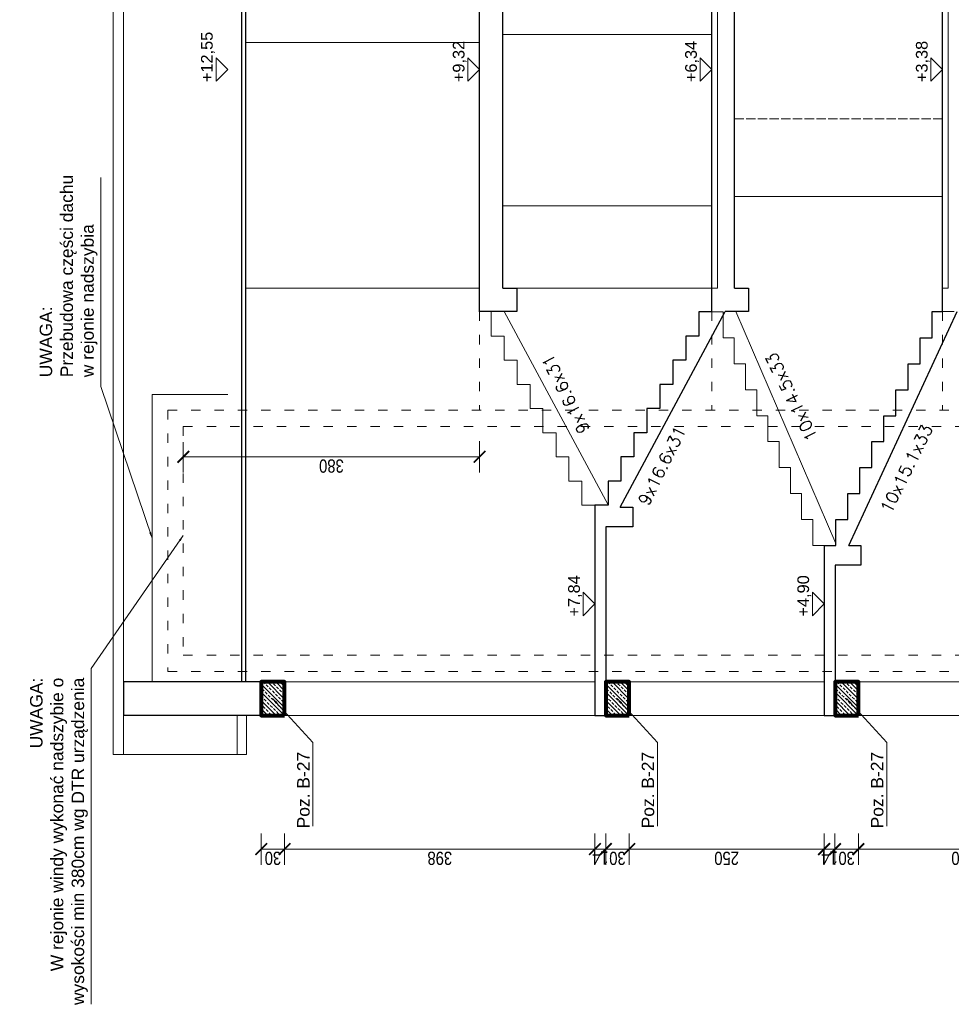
# Model space of a CAD drawing. Header units: inches. Extents: x 201967 to 338763, y -32705 to 30884.
# Tile 214 of 236: x 333546 to 334741, y 3691 to 4954. Entities that reach past the tile are written whole.
import ezdxf
from ezdxf.enums import TextEntityAlignment as Align

# ---------------------------------------------------------------- set-up
doc = ezdxf.new("R2010")
doc.units = ezdxf.units.IN
doc.header["$MEASUREMENT"] = 0
doc.linetypes.add('ACAD_ISO02W100', pattern=[15, 12, -3])
doc.linetypes.add('ACAD_ISO03W100', pattern=[30, 12, -18])
for name, color, linetype, lineweight in [('00 d ŚCIANY wyburzenia', 254, 'WYBURZENIA', 9), ('00_mury grubo', 7, 'Continuous', 30), ('01 a KONSTRUKCJA żelbet', 94, 'Continuous', 80), ('01h KONSTRUKCJA pozycje', 253, 'Continuous', 13), ('01h3 KONSTRUKCJA pozycje słupy', 252, 'Continuous', 13), ('12 PRZERYWANE 1', 73, 'ACAD_ISO03W100', 9), ('1_OpisPomieszczen', 120, 'Continuous', 9), ('20 KRESKOWANIE ścian', 63, 'Continuous', 5), ('30 WIDOK 1 005', 5, 'Continuous', 5), ('50 OPIS 1', 130, 'Continuous', 9), ('90 WYMIAR', 155, 'Continuous', 9), ('_proj_MURY konstr', 1, 'Continuous', 20), ('K_kreskowanie', 251, 'Continuous', 0)]:
    doc.layers.add(name, color=color, linetype=linetype, lineweight=lineweight)
doc.layers.add('00_kreskowanie', color=1, linetype='Continuous', lineweight=5, true_color=0xff0000)
doc.styles.add('100 arial', font='arial.ttf', dxfattribs={"width": 0.8, "height": 17})
doc.styles.add('OPIS', font='arial.ttf')
doc.styles.add('RomanS', font='romans.shx')
doc.styles.get("Standard").update_dxf_attribs({"font": 'arial.ttf'})
doc.styles.add('WYMIAR-50 (15pkt) arial', font='arial.ttf', dxfattribs={"height": 15})
doc.styles.add('Wymiary', font='romans.shx', dxfattribs={"width": 0.7, "oblique": 10})
doc.linetypes.add('WYBURZENIA', pattern='A,12.7,-0.01,["X",Standard,S=2.54,R=0,X=0,Y=-1.27],-0.01', length=12.72)
doc.dimstyles.new('100', dxfattribs={"dimscale": 10, "dimtxt": 17, "dimasz": 1.5, "dimexe": 2, "dimexo": 2, "dimgap": 0.3, "dimtad": 1, "dimdec": 1, "dimrnd": 0.5, "dimdsep": 46, "dimtxsty": '100 arial', "dimblk": 'ARCHTICK', "dimcen": 10, "dimclrd": 256, "dimclre": 256, "dimclrt": 256, "dimadec": 0, "dimazin": 0, "dimtfac": 1, "dimtdec": 1, "dimtix": 1, "dimtmove": 1, "dimatfit": 3, "dimfxl": 2, "dimfxlon": 1, "dimtolj": 1, "dimarcsym": 0})
doc.dimstyles.new('DIM100txt12', dxfattribs={"dimtxt": 12, "dimasz": 1.05, "dimexe": 0, "dimexo": 8, "dimgap": 4, "dimtad": 1, "dimdec": 7, "dimrnd": 0.5, "dimdsep": 46, "dimtxsty": 'RomanS', "dimblk1": 'DIM', "dimblk2": 'DIM', "dimsah": 1, "dimcen": 0.09, "dimse1": 1, "dimse2": 1, "dimclrt": 256, "dimadec": 1, "dimazin": 0, "dimtfac": 1, "dimtdec": 7, "dimtix": 1, "dimtofl": 0, "dimtmove": 2, "dimatfit": 3, "dimfxl": 1, "dimtolj": 1, "dimtzin": 0, "dimarcsym": 0})

# ---------------------------------------------------------------- blocks, each defined once
blk = doc.blocks.new('*U1124')
blk.add_lwpolyline([(-15, 15), (0, 0), (15, 15), (-15, 15)])
at = {"style": 'WYMIAR-50 (15pkt) arial', "flags": 8}
blk.add_attdef('DETAIL#', text='', height=15, dxfattribs=at).set_placement((-16.1, 14.8), align=Align.BOTTOM_LEFT)
blk = doc.blocks.new('DIM')
for p, q in [((0, -13), (0, 13)), ((8, 0), (-8, 0))]:
    blk.add_line(p, q)
at = {"const_width": 1.71}
blk.add_lwpolyline([(5.71, 5.71), (-5.71, -5.71)], dxfattribs=at)
blk = doc.blocks.new('_ARCHTICK')
at = {"color": 0, "linetype": 'ByBlock', "const_width": 0.15}
blk.add_lwpolyline([(-0.5, -0.5), (0.5, 0.5)], dxfattribs=at)
blk = doc.blocks.new('*D2521')
at = {"layer": '90 WYMIAR', "lineweight": -2, "transparency": 16777216}
for p, q in [((-1708.5, 710), (-1747.3, 710)), ((-1727.3, 330), (-1727.3, 710)), ((-1707.3, 330), (-1747.3, 330))]:
    blk.add_line(p, q, dxfattribs=at)
at = {"layer": 'Defpoints', "color": 0, "transparency": 16777216}
for p in [(-1727.3, 710), (-1688.5, 710), (-1667.5, 330)]:
    blk.add_point(p, dxfattribs=at)
at = {"layer": '90 WYMIAR', "lineweight": -2, "transparency": 16777216, "xscale": 15, "yscale": 15, "zscale": 15}
for p, rotation in [((-1727.3, 710), 90), ((-1727.3, 330), 270)]:
    blk.add_blockref('_ARCHTICK', p, dxfattribs=dict(at, rotation=rotation))
at = {"layer": '90 WYMIAR', "transparency": 16777216, "insert": (-1739, 520), "char_height": 17, "attachment_point": 5, "rotation": 90, "style": '100 arial'}
blk.add_mtext('\\A1;380', dxfattribs=at)
blk = doc.blocks.new('*D2528')
at = {"layer": '90 WYMIAR', "lineweight": -2, "transparency": 16777216}
for p, q in [((-2210.4, -155.9), (-2250.4, -155.9)), ((-2230.4, -426), (-2230.4, -155.9)), ((-2210.4, -426), (-2250.4, -426))]:
    blk.add_line(p, q, dxfattribs=at)
at = {"layer": 'Defpoints', "color": 0, "transparency": 16777216}
for p in [(-2230.4, -155.9), (-2059, -155.9), (-2059, -426)]:
    blk.add_point(p, dxfattribs=at)
at = {"layer": '90 WYMIAR', "lineweight": -2, "transparency": 16777216, "xscale": 15, "yscale": 15, "zscale": 15}
for p, rotation in [((-2230.4, -155.9), 90), ((-2230.4, -426), 270)]:
    blk.add_blockref('_ARCHTICK', p, dxfattribs=dict(at, rotation=rotation))
at = {"layer": '90 WYMIAR', "transparency": 16777216, "insert": (-2242.1, -291), "char_height": 17, "attachment_point": 5, "rotation": 90, "style": '100 arial'}
blk.add_mtext('\\A1;270', dxfattribs=at)
blk = doc.blocks.new('*D2529')
at = {"layer": '90 WYMIAR', "lineweight": -2, "transparency": 16777216}
for p, q in [((-2210.4, -125.9), (-2250.4, -125.9)), ((-2230.4, -155.9), (-2230.4, -125.9)), ((-2210.4, -155.9), (-2250.4, -155.9))]:
    blk.add_line(p, q, dxfattribs=at)
at = {"layer": 'Defpoints', "color": 0, "transparency": 16777216}
for p in [(-2230.4, -125.9), (-2059, -125.9), (-2059, -155.9)]:
    blk.add_point(p, dxfattribs=at)
at = {"layer": '90 WYMIAR', "lineweight": -2, "transparency": 16777216, "xscale": 15, "yscale": 15, "zscale": 15}
for p, rotation in [((-2230.4, -125.9), 90), ((-2230.4, -155.9), 270)]:
    blk.add_blockref('_ARCHTICK', p, dxfattribs=dict(at, rotation=rotation))
at = {"layer": '90 WYMIAR', "transparency": 16777216, "insert": (-2242.1, -140.9), "char_height": 17, "attachment_point": 5, "rotation": 90, "style": '100 arial'}
blk.add_mtext('\\A1;30', dxfattribs=at)
blk = doc.blocks.new('*D2530')
at = {"layer": '90 WYMIAR', "lineweight": -2, "transparency": 16777216}
for p, q in [((-2230.4, -111.9), (-2230.4, -96.9)), ((-2210.4, -111.9), (-2250.4, -111.9)), ((-2230.4, -125.9), (-2230.4, -111.9)), ((-2210.4, -125.9), (-2250.4, -125.9)), ((-2230.4, -125.9), (-2230.4, -140.9))]:
    blk.add_line(p, q, dxfattribs=at)
at = {"layer": 'Defpoints', "color": 0, "transparency": 16777216}
for p in [(-2230.4, -111.9), (-2059, -111.9), (-2059, -125.9)]:
    blk.add_point(p, dxfattribs=at)
at = {"layer": '90 WYMIAR', "lineweight": -2, "transparency": 16777216, "xscale": 15, "yscale": 15, "zscale": 15}
for p, rotation in [((-2230.4, -111.9), 270), ((-2230.4, -125.9), 90)]:
    blk.add_blockref('_ARCHTICK', p, dxfattribs=dict(at, rotation=rotation))
at = {"layer": '90 WYMIAR', "transparency": 16777216, "insert": (-2241.9, -118.9), "char_height": 17, "attachment_point": 5, "rotation": 90, "style": '100 arial'}
blk.add_mtext('\\A1;14', dxfattribs=at)
blk = doc.blocks.new('*D2559')
at = {"layer": '90 WYMIAR', "lineweight": -2, "transparency": 16777216}
for p, q in [((-2210.4, 138.1), (-2250.4, 138.1)), ((-2230.4, -111.9), (-2230.4, 138.1)), ((-2210.4, -111.9), (-2250.4, -111.9))]:
    blk.add_line(p, q, dxfattribs=at)
at = {"layer": 'Defpoints', "color": 0, "transparency": 16777216}
for p in [(-2230.4, 138.1), (-2059, 138.1), (-2059, -111.9)]:
    blk.add_point(p, dxfattribs=at)
at = {"layer": '90 WYMIAR', "lineweight": -2, "transparency": 16777216, "xscale": 15, "yscale": 15, "zscale": 15}
for p, rotation in [((-2230.4, 138.1), 90), ((-2230.4, -111.9), 270)]:
    blk.add_blockref('_ARCHTICK', p, dxfattribs=dict(at, rotation=rotation))
at = {"layer": '90 WYMIAR', "transparency": 16777216, "insert": (-2242.1, 13.1), "char_height": 17, "attachment_point": 5, "rotation": 90, "style": '100 arial'}
blk.add_mtext('\\A1;250', dxfattribs=at)
blk = doc.blocks.new('*D2560')
at = {"layer": '90 WYMIAR', "lineweight": -2, "transparency": 16777216}
for p, q in [((-2210.4, 168.1), (-2250.4, 168.1)), ((-2230.4, 138.1), (-2230.4, 168.1)), ((-2210.4, 138.1), (-2250.4, 138.1))]:
    blk.add_line(p, q, dxfattribs=at)
at = {"layer": 'Defpoints', "color": 0, "transparency": 16777216}
for p in [(-2230.4, 168.1), (-2059, 168.1), (-2059, 138.1)]:
    blk.add_point(p, dxfattribs=at)
at = {"layer": '90 WYMIAR', "lineweight": -2, "transparency": 16777216, "xscale": 15, "yscale": 15, "zscale": 15}
for p, rotation in [((-2230.4, 168.1), 90), ((-2230.4, 138.1), 270)]:
    blk.add_blockref('_ARCHTICK', p, dxfattribs=dict(at, rotation=rotation))
at = {"layer": '90 WYMIAR', "transparency": 16777216, "insert": (-2242.1, 153.1), "char_height": 17, "attachment_point": 5, "rotation": 90, "style": '100 arial'}
blk.add_mtext('\\A1;30', dxfattribs=at)
blk = doc.blocks.new('*D2561')
at = {"layer": '90 WYMIAR', "lineweight": -2, "transparency": 16777216}
for p, q in [((-2230.4, 182.1), (-2230.4, 197.1)), ((-2210.4, 182.1), (-2250.4, 182.1)), ((-2230.4, 168.1), (-2230.4, 182.1)), ((-2210.4, 168.1), (-2250.4, 168.1)), ((-2230.4, 168.1), (-2230.4, 153.1))]:
    blk.add_line(p, q, dxfattribs=at)
at = {"layer": 'Defpoints', "color": 0, "transparency": 16777216}
for p in [(-2230.4, 182.1), (-2059, 182.1), (-2059, 168.1)]:
    blk.add_point(p, dxfattribs=at)
at = {"layer": '90 WYMIAR', "lineweight": -2, "transparency": 16777216, "xscale": 15, "yscale": 15, "zscale": 15}
for p, rotation in [((-2230.4, 182.1), 270), ((-2230.4, 168.1), 90)]:
    blk.add_blockref('_ARCHTICK', p, dxfattribs=dict(at, rotation=rotation))
at = {"layer": '90 WYMIAR', "transparency": 16777216, "insert": (-2241.9, 175.1), "char_height": 17, "attachment_point": 5, "rotation": 90, "style": '100 arial'}
blk.add_mtext('\\A1;14', dxfattribs=at)
blk = doc.blocks.new('*D2562')
at = {"layer": '90 WYMIAR', "lineweight": -2, "transparency": 16777216}
for p, q in [((-2210.4, 580), (-2250.4, 580)), ((-2230.4, 182.1), (-2230.4, 580)), ((-2210.4, 182.1), (-2250.4, 182.1))]:
    blk.add_line(p, q, dxfattribs=at)
at = {"layer": 'Defpoints', "color": 0, "transparency": 16777216}
for p in [(-2230.4, 580), (-2059, 580), (-2059, 182.1)]:
    blk.add_point(p, dxfattribs=at)
at = {"layer": '90 WYMIAR', "lineweight": -2, "transparency": 16777216, "xscale": 15, "yscale": 15, "zscale": 15}
for p, rotation in [((-2230.4, 580), 90), ((-2230.4, 182.1), 270)]:
    blk.add_blockref('_ARCHTICK', p, dxfattribs=dict(at, rotation=rotation))
at = {"layer": '90 WYMIAR', "transparency": 16777216, "insert": (-2242.1, 381), "char_height": 17, "attachment_point": 5, "rotation": 90, "style": '100 arial'}
blk.add_mtext('\\A1;398', dxfattribs=at)
blk = doc.blocks.new('*D2563')
at = {"layer": '90 WYMIAR', "lineweight": -2, "transparency": 16777216}
for p, q in [((-2210.4, 610), (-2250.4, 610)), ((-2230.4, 580), (-2230.4, 610)), ((-2210.4, 580), (-2250.4, 580))]:
    blk.add_line(p, q, dxfattribs=at)
at = {"layer": 'Defpoints', "color": 0, "transparency": 16777216}
for p in [(-2230.4, 610), (-2059, 610), (-2059, 580)]:
    blk.add_point(p, dxfattribs=at)
at = {"layer": '90 WYMIAR', "lineweight": -2, "transparency": 16777216, "xscale": 15, "yscale": 15, "zscale": 15}
for p, rotation in [((-2230.4, 610), 90), ((-2230.4, 580), 270)]:
    blk.add_blockref('_ARCHTICK', p, dxfattribs=dict(at, rotation=rotation))
at = {"layer": '90 WYMIAR', "transparency": 16777216, "insert": (-2242.1, 595), "char_height": 17, "attachment_point": 5, "rotation": 90, "style": '100 arial'}
blk.add_mtext('\\A1;30', dxfattribs=at)
blk = doc.blocks.new('1 przekrój B Jagielońska')
at = {"layer": '20 KRESKOWANIE ścian'}
h = blk.add_hatch(dxfattribs=at)
h.set_pattern_fill('ANSI33', color=256, scale=30, angle=-90)
h.set_pattern_definition([(45, (-3795.3814, -6521.668), (-5.303301, 5.303301), []), (45, (-3790.078, -6521.668), (-5.303301, 5.303301), [3.75, -1.875])])
h.paths.add_polyline_path([(-2016, 610), (-2059, 610), (-2059, 580), (-2016, 580)])
h = blk.add_hatch(dxfattribs=at)
h.set_pattern_fill('ANSI33', color=256, scale=30, angle=-90)
h.set_pattern_definition([(45, (-3795.3814, -6963.618), (-5.303301, 5.303301), []), (45, (-3790.078, -6963.618), (-5.303301, 5.303301), [3.75, -1.875])])
h.paths.add_polyline_path([(-2016, 168.05), (-2059, 168.05), (-2059, 138.05), (-2016, 138.05)])
h = blk.add_hatch(dxfattribs=at)
h.set_pattern_fill('ANSI33', color=256, scale=30, angle=-90)
h.set_pattern_definition([(45, (-3795.3814, -7257.618), (-5.303301, 5.303301), []), (45, (-3790.078, -7257.618), (-5.303301, 5.303301), [3.75, -1.875])])
h.paths.add_polyline_path([(-2016, -125.95), (-2059, -125.95), (-2059, -155.95), (-2016, -155.95)])
at = {"layer": '00 d ŚCIANY wyburzenia'}
for p, q in [((-2059, 182.05), (-2059, 580)), ((-2016, 182.05), (-2016, 580)), ((-2016, -111.95), (-2016, 168.05)), ((-2059, -111.95), (-2059, 138.05)), ((-2016, -426), (-2016, -125.95)), ((-2059, -426), (-2059, -155.95))]:
    blk.add_line(p, q, dxfattribs=at)
at = {"layer": '00_kreskowanie', "color": 3}
for p, q in [((-2109, 641), (-2109, 799.87)), ((-138.6, 799.87), (-2109, 799.87)), ((-138.6, 786.87), (-2109, 786.87)), ((-2059, 641), (-2109, 641)), ((-2109, 629), (-2109, 641)), ((-2059, 629), (-2109, 629)), ((-1511.03, 330), (-1511.03, 630)), ((-1196.03, 330), (-1196.03, 630)), ((-1511.03, 32), (-1511.03, 25)), ((-230.6, 25), (-1511.03, 25)), ((-1541.03, -264), (-1511.03, -264)), ((-1511.03, -264), (-1511.03, -271)), ((-300.6, -271.5), (-1511.03, -271))]:
    blk.add_line(p, q, dxfattribs=at)
at = {"layer": '00_mury grubo', "color": 3}
for p, q in [((-2016, 786.87), (-2059, 786.87)), ((-2059, 610), (-2059, 786.87)), ((-2016, 610), (-2016, 786.87)), ((-2016, 635), (-230.6, 635)), ((-2016, 630), (-230.6, 630)), ((-1541.33, 330), (-230.6, 330)), ((-1541.03, 282), (-1541.03, 330)), ((-1511.03, 300), (-230.6, 300)), ((-1511.03, 300), (-1511.03, 282)), ((-1511.03, 282), (-1541.03, 282)), ((-1789.33, 182.05), (-2059, 182.05)), ((-2059, 182.05), (-2059, 168.05)), ((-1789.33, 165.2), (-1789.33, 182.05)), ((-1816.98, 168.05), (-2016, 168.05)), ((-1816.98, 133.4), (-1816.98, 168.05)), ((-1758.33, 165.2), (-1789.33, 165.2)), ((-1758.33, 148.6), (-1758.33, 165.2)), ((-1791.98, 149.59), (-1541.03, 14.87)), ((-1791.98, 149.59), (-1791.98, 133.4)), ((-1727.33, 148.6), (-1758.33, 148.6)), ((-1727.33, 132), (-1727.33, 148.6)), ((-1791.98, 133.4), (-1816.98, 133.4)), ((-1696.33, 132), (-1727.33, 132)), ((-1696.33, 115.3), (-1696.33, 132)), ((-1665.33, 115.3), (-1696.33, 115.3)), ((-1665.33, 98.6), (-1665.33, 115.3)), ((-1634.33, 98.6), (-1665.33, 98.6)), ((-1634.33, 82), (-1634.33, 98.6)), ((-1603.33, 82), (-1634.33, 82)), ((-1603.33, 65.3), (-1603.33, 82)), ((-1572.33, 65.3), (-1603.33, 65.3)), ((-1572.33, 48.7), (-1572.33, 65.3)), ((-1541.33, 48.7), (-1572.33, 48.7)), ((-1541.33, 32), (-1541.33, 48.7)), ((-1541.33, 32), (-230.6, 32)), ((-1541.03, -15), (-1541.03, 14.87)), ((-1511.03, 3), (-230.6, 3)), ((-1511.03, 3), (-1511.03, -15)), ((-1511.03, -15), (-1541.03, -15)), ((-1841.03, -111.95), (-2059, -111.95)), ((-2059, -111.95), (-2059, -125.95)), ((-1841.03, -111.95), (-1841.03, -127.15)), ((-1866.03, -125.95), (-2016, -125.95)), ((-1866.03, -158.95), (-1866.03, -125.95)), ((-1841.03, -127.15), (-1807.73, -127.15)), ((-1807.73, -127.15), (-1807.73, -142.55)), ((-1841.03, -143.68), (-1541.03, -282.42)), ((-1841.03, -143.68), (-1841.03, -158.95)), ((-1807.73, -142.55), (-1774.43, -142.55)), ((-1774.43, -142.55), (-1774.43, -157.95)), ((-1841.03, -158.95), (-1866.03, -158.95)), ((-1774.43, -157.95), (-1741.13, -157.95)), ((-1741.13, -157.95), (-1741.13, -173.35)), ((-1741.13, -173.35), (-1707.83, -173.35)), ((-1707.83, -173.35), (-1707.83, -188.75)), ((-1707.83, -188.75), (-1674.53, -188.75)), ((-1674.53, -188.75), (-1674.53, -204.15)), ((-1674.53, -204.15), (-1641.23, -204.15)), ((-1641.23, -204.15), (-1641.23, -219.55)), ((-1641.23, -219.55), (-1607.93, -219.55)), ((-1607.93, -219.55), (-1607.93, -234.95)), ((-1607.93, -234.95), (-1574.63, -234.95)), ((-1574.63, -234.95), (-1574.63, -250.35)), ((-1574.63, -250.35), (-1541.03, -250.35)), ((-1541.03, -250.35), (-1541.03, -263.95)), ((-1541.03, -264), (-278.6, -264))]:
    blk.add_line(p, q, dxfattribs=at)
at = {"layer": '01 a KONSTRUKCJA żelbet'}
for points in [[(-2059, 580), (-2016, 580), (-2016, 610), (-2059, 610)], [(-2059, 138.05), (-2016, 138.05), (-2016, 168.05), (-2059, 168.05)], [(-2059, -155.95), (-2016, -155.95), (-2016, -125.95), (-2059, -125.95)]]:
    blk.add_lwpolyline(points, close=True, dxfattribs=at)
at = {"layer": '12 PRZERYWANE 1'}
for p, q in [((-1667.5, 730), (-2002.5, 730)), ((-2002.5, 730), (-2002.5, -1040)), ((-1667.5, 730), (-1667.5, -1040)), ((-1688.5, 710), (-1981.5, 710)), ((-1981.5, 710), (-1981.5, -1040)), ((-1688.5, 710), (-1688.5, -1040)), ((-1541.03, 330), (-1667.5, 330)), ((-1541.03, 32), (-1667.5, 32)), ((-1541.03, -264), (-1667.5, -264))]:
    blk.add_line(p, q, dxfattribs=at)
at = {"layer": '1_OpisPomieszczen', "color": 252}
for p, q in [((-1572.33, 298.55), (-1572.33, 315.25)), ((-1572.33, 315.25), (-1541.33, 315.25)), ((-1788.91, 165.2), (-1541.03, 298.33)), ((-1603.33, 281.95), (-1603.33, 298.55)), ((-1603.33, 298.55), (-1572.33, 298.55)), ((-1634.33, 265.25), (-1634.33, 281.95)), ((-1634.33, 281.95), (-1603.33, 281.95)), ((-1511.03, 282), (-1511.03, 32)), ((-1665.33, 248.65), (-1665.33, 265.25)), ((-1665.33, 265.25), (-1634.33, 265.25)), ((-1696.33, 231.95), (-1696.33, 248.65)), ((-1696.33, 248.65), (-1665.33, 248.65)), ((-1727.33, 215.35), (-1727.33, 231.95)), ((-1727.33, 231.95), (-1696.33, 231.95)), ((-1758.33, 198.65), (-1758.33, 215.35)), ((-1758.33, 215.35), (-1727.33, 215.35)), ((-1789.33, 182.05), (-1789.33, 198.65)), ((-1789.33, 198.65), (-1758.33, 198.65)), ((-1541.33, 17.65), (-1541.33, 32)), ((-1574.63, 3.25), (-1574.63, 17.65)), ((-1574.63, 17.65), (-1541.33, 17.65)), ((-1838.39, -127.15), (-1541.03, 1.44)), ((-1607.93, -11.15), (-1607.93, 3.25)), ((-1607.93, 3.25), (-1574.63, 3.25)), ((-1641.23, -25.55), (-1641.23, -11.15)), ((-1641.23, -11.15), (-1607.93, -11.15)), ((-1674.53, -39.95), (-1674.53, -25.55)), ((-1674.53, -25.55), (-1641.23, -25.55)), ((-1707.83, -54.35), (-1707.83, -39.95)), ((-1707.83, -39.95), (-1674.53, -39.95)), ((-1741.13, -68.75), (-1741.13, -54.35)), ((-1741.13, -54.35), (-1707.83, -54.35)), ((-1774.43, -83.15), (-1774.43, -68.75)), ((-1774.43, -68.75), (-1741.13, -68.75)), ((-1807.73, -97.55), (-1807.73, -83.15)), ((-1807.73, -83.15), (-1774.43, -83.15)), ((-1841.03, -111.95), (-1841.03, -97.55)), ((-1841.03, -97.55), (-1807.73, -97.55)), ((-1541.03, -278.7), (-1541.03, -264))]:
    blk.add_line(p, q, dxfattribs=at)
at = {"layer": '1_OpisPomieszczen', "color": 1}
for p, q in [((-1405.53, 300), (-1405.53, 32)), ((-1185.53, 300), (-1185.53, 32))]:
    blk.add_line(p, q, dxfattribs=at)
at = {"layer": '30 WIDOK 1 005'}
for q in [(-2016, 750), (-1647.5, 653)]:
    blk.add_line((-1647.5, 750), q, dxfattribs=at)
at = {"layer": '_proj_MURY konstr', "color": 3}
blk.add_line((-1393.6, 3), (-1393.6, -264), dxfattribs=at)
at = {"layer": 'K_kreskowanie', "linetype": 'ACAD_ISO02W100'}
blk.add_line((-1293.6, 3), (-1293.6, -264), dxfattribs=at)
at = {"layer": '50 OPIS 1'}
ref = blk.add_blockref('*U1124', (-1230.65, 653), dxfattribs=at)
ref.add_attrib('DETAIL#', '+12,55', dxfattribs={"layer": '0', "height": 15, "style": 'WYMIAR-50 (15pkt) arial'}).set_placement((-1246.79, 667.82), align=Align.BOTTOM_LEFT)
ref = blk.add_blockref('*U1124', (-1230.65, 330), dxfattribs=at)
ref.add_attrib('DETAIL#', '+9,32', dxfattribs={"layer": '0', "height": 15, "style": 'WYMIAR-50 (15pkt) arial'}).set_placement((-1246.79, 344.82), align=Align.BOTTOM_LEFT)
ref = blk.add_blockref('*U1124', (-1916.03, 182.05), dxfattribs=at)
ref.add_attrib('DETAIL#', '+7,84', dxfattribs={"layer": '0', "height": 15, "style": 'WYMIAR-50 (15pkt) arial'}).set_placement((-1932.17, 196.87), align=Align.BOTTOM_LEFT)
ref = blk.add_blockref('*U1124', (-1230.65, 32), dxfattribs=at)
ref.add_attrib('DETAIL#', '+6,34', dxfattribs={"layer": '0', "height": 15, "style": 'WYMIAR-50 (15pkt) arial'}).set_placement((-1246.79, 46.82), align=Align.BOTTOM_LEFT)
ref = blk.add_blockref('*U1124', (-1916.03, -111.95), dxfattribs=at)
ref.add_attrib('DETAIL#', '+4,90', dxfattribs={"layer": '0', "height": 15, "style": 'WYMIAR-50 (15pkt) arial'}).set_placement((-1932.17, -97.13), align=Align.BOTTOM_LEFT)
ref = blk.add_blockref('*U1124', (-1230.65, -264), dxfattribs=at)
ref.add_attrib('DETAIL#', '+3,38', dxfattribs={"layer": '0', "height": 15, "style": 'WYMIAR-50 (15pkt) arial'}).set_placement((-1246.79, -249.18), align=Align.BOTTOM_LEFT)
at = {"layer": '01h KONSTRUKCJA pozycje', "char_height": 16, "style": 'OPIS'}
for s, insert, width, attachment_point in [('UWAGA:\\PW rejonie windy wykonać nadszybie o wysokości min 380cm wg DTR urządzenia ', (-2010.61, 869.5, 0), 424.1042, 6), ('UWAGA:\\PPrzebudowa części dachu w rejonie nadszybia', (-1625.21, 857.13, 0), 262.1529, 4)]:
    blk.add_mtext(s, dxfattribs=dict(at, insert=insert, width=width, attachment_point=attachment_point))
at = {"layer": '01h3 KONSTRUKCJA pozycje słupy', "char_height": 16, "attachment_point": 6, "style": 'OPIS'}
for insert in [(-2105.67, 555.89), (-2105.67, 113.94), (-2105.67, -180.06)]:
    blk.add_mtext('Poz. B-27', dxfattribs=dict(at, insert=insert))
at = {"layer": '1_OpisPomieszczen', "ltscale": 0.5, "style": 'Wymiary'}
for s, rotation, p in [(' 9x16.6x31', 26.32195, (-1702.12, 183.61)), (' 9x16.6x31', 333.67805, (-1800.86, 118.08)), ('10x14.5x33', 26.32195, (-1702.12, -104.33)), ('10x15.1x33', 333.67805, (-1800.86, -197.48))]:
    blk.add_text(s, height=15.6, rotation=rotation, dxfattribs=at).set_placement(p)
at = {"layer": '90 WYMIAR'}
for base, p1, p2, picture, middle in [((-1727.32, 710), (-1667.5, 330), (-1688.5, 710), '*D2521', (-1739.01, 520)), ((-2230.39, 610), (-2059, 580), (-2059, 610), '*D2563', (-2242.08, 595)), ((-2230.39147686, 580), (-2059.00000211, 182.05), (-2059.00000211, 580), '*D2562', (-2242.07701574, 381.025)), ((-2230.39, 182.05), (-2059, 168.05), (-2059, 182.05), '*D2561', (-2241.93, 175.05)), ((-2230.39, 168.05), (-2059, 138.05), (-2059, 168.05), '*D2560', (-2242.08, 153.05)), ((-2230.39, 138.05), (-2059, -111.95), (-2059, 138.05), '*D2559', (-2242.07, 13.05)), ((-2230.39, -111.95), (-2059, -125.95), (-2059, -111.95), '*D2530', (-2241.93, -118.95)), ((-2230.39, -125.95), (-2059, -155.95), (-2059, -125.95), '*D2529', (-2242.08, -140.95)), ((-2230.39147686, -155.95), (-2059.00000211, -426), (-2059.00000211, -155.95), '*D2528', (-2242.07121765, -290.975))]:
    dim = blk.add_linear_dim(base=base, p1=p1, p2=p2, angle=90, dimstyle='100', dxfattribs=at)
    dim.commit()
    dim.dimension.update_dxf_attribs({"geometry": picture, "text_midpoint": middle})
at = {"layer": '01h KONSTRUKCJA pozycje', "annotation_type": 0, "has_hookline": 1}
for points, hookline_direction, text_width in [([(-1828.12, 710, 0), (-1998.61, 828.26, 0), (-2006.61, 828.26, 0)], 1, 418.85), ([(-1831.75, 750, 0), (-1637.21, 815.93, 0), (-1629.21, 815.93, 0)], 0, 256.35)]:
    blk.add_leader(points, dimstyle='DIM100txt12', override={"dimasz": 8, "dimgap": 4, "dimtad": 1}, dxfattribs=dict(at, hookline_direction=hookline_direction, text_width=text_width))
at = {"layer": '01h3 KONSTRUKCJA pozycje słupy', "annotation_type": 0, "has_hookline": 1, "hookline_direction": 1, "text_width": 95.41}
for points in [[(-2037.11, 595.38), (-2093.67, 543.73), (-2101.67, 543.73)], [(-2037.11, 153.43), (-2093.67, 101.78), (-2101.67, 101.78)], [(-2037.11, -140.57), (-2093.67, -192.22), (-2101.67, -192.22)]]:
    blk.add_leader(points, dimstyle='DIM100txt12', override={"dimasz": 8, "dimgap": 4, "dimtad": 1}, dxfattribs=at)

msp = doc.modelspace()

# ---------------------------------------------------------------- block references
at = {"layer": '30 WIDOK 1 005', "rotation": 90}
msp.add_blockref('1 przekrój B Jagielońska', (334466.36, 6120.87), dxfattribs=at)

doc.saveas('drawing.dxf')
